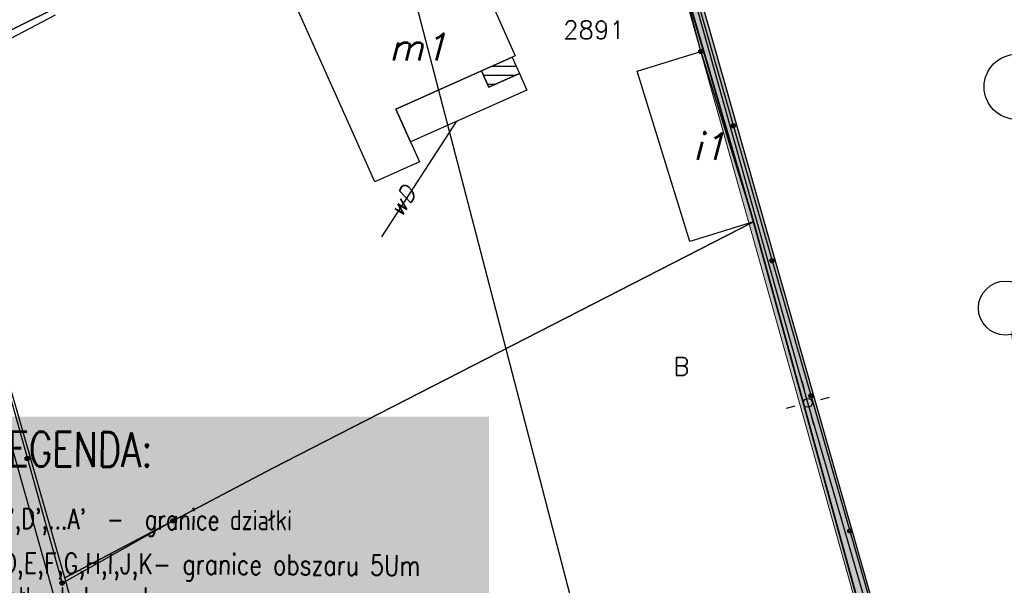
# Model space of a CAD drawing. Extents: x 1945528 to 1977779, y 1674768 to 1697044.
# Tile 5 of 23: x 1952795 to 1958273, y 1683882 to 1687030. Entities that reach past the tile are written whole.
import ezdxf

# ---------------------------------------------------------------- set-up
doc = ezdxf.new("R2010")
doc.units = 0
doc.header["$MEASUREMENT"] = 0
for name, pattern in [('4001', [0]), ('4002', [2000, 1000, -1000]), ('4003', [3000, 2000, -1000]), ('4004', [4000, 3000, -1000]), ('HIDDEN2', [4.7625, 3.175, -1.5875])]:
    doc.linetypes.add(name, pattern=pattern)
for name, color, linetype in [('-kis_wym', 7, 'Continuous'), ('BUDYNKI', 7, 'Continuous'), ('dim', 40, 'Continuous'), ('DROGI', 135, 'Continuous'), ('DZIALKI', 7, 'Continuous'), ('ELEMENTY_BUDYNKOW', 7, 'Continuous'), ('LINIE_NAPOWIETRZNE', 184, 'Continuous'), ('ODGIK_1', 7, 'Continuous'), ('OGRODZENIA', 184, 'Continuous'), ('OPIS', 2, 'Continuous'), ('OPIS PROJ', 2, 'Continuous'), ('ROSLINNOSC', 104, 'Continuous'), ('SYSTEM', 7, 'Continuous'), ('TEXT', 2, 'Continuous'), ('UZ_ENERGIA', 10, 'Continuous'), ('UZ_TELEKOMUNIKACJA', 210, 'Continuous'), ('UZ_WODA', 140, 'Continuous'), ('UZYTKI', 7, 'Continuous')]:
    doc.layers.add(name, color=color, linetype=linetype)
doc.layers.add('area', color=6, linetype='Continuous', plot=False)
doc.layers.add('ZIELEN', color=82, linetype='Continuous', lineweight=0)
doc.styles.add('romans', font='romans.shx', dxfattribs={"width": 0.8})
doc.styles.get("Standard").update_dxf_attribs({"font": 'txt', "bigfont": 'BIGFONT.SHX'})

# ---------------------------------------------------------------- blocks, each defined once
blk = doc.blocks.new('1281')
at = {"layer": 'OGRODZENIA', "color": 184, "linetype": 'Continuous'}
for radius in [0.24, 0.16, 0.08]:
    blk.add_circle((0, 0), radius, dxfattribs=at)
blk = doc.blocks.new('1363')
at = {"layer": 'LINIE_NAPOWIETRZNE', "color": 184, "linetype": 'Continuous'}
for p, q in [((0, 1.5), (0, 2.5)), ((-1.5, 0), (-2.5, 0)), ((1.5, 0), (2.5, 0)), ((0, -1.5), (0, -2.5))]:
    blk.add_line(p, q, dxfattribs=at)
blk = doc.blocks.new('1361')
at = {"layer": 'LINIE_NAPOWIETRZNE', "color": 184, "linetype": 'Continuous'}
blk.add_circle((0, 0), 0.5, dxfattribs=at)
blk = doc.blocks.new('1471')
at = {"layer": 'ROSLINNOSC', "color": 104, "linetype": 'Continuous'}
for centre in [(-7.5, 1.5), (0, 1.5), (7.5, 1.5), (-3.75, -1.5), (3.75, -1.5)]:
    blk.add_circle(centre, 3, dxfattribs=at)
blk = doc.blocks.new('1001')
at = {"layer": 'SYSTEM', "color": 250, "linetype": 'Continuous'}
blk.add_line((0, 0), (0, 0), dxfattribs=at)
blk = doc.blocks.new('soc mdcp')
at = {"layer": 'BUDYNKI', "color": 7, "linetype": '4001'}
for points in [[(-57.796, 14.329, 0), (-61.371, 22.325, 0), (-52.239, 26.399, 0), (-48.663, 18.393, 0), (-55.313, 15.426, 0), (-53.993, 12.485, 0), (-56.485, 11.378, 0), (-57.796, 14.329, 0)], [(-38.34, 18.64, 0), (-35.41, 9.15, 0), (-38.952, 8.056, 0), (-41.88, 17.54, 0), (-38.34, 18.64, 0)]]:
    blk.add_polyline3d(points, dxfattribs=at)
at = {"layer": 'DROGI', "color": 8, "linetype": '4001'}
blk.add_line((-23.55, -30.41), (-40.55, 29.32), dxfattribs=at)
at = {"layer": 'DROGI', "color": 8, "linetype": '4004'}
blk.add_line((-74.26, 20.66), (-81.61, 16.78), dxfattribs=at)
at = {"layer": 'DZIALKI', "color": 7, "linetype": '4001'}
for p, q in [((-81.75, 17.32), (-43.38, 36.45)), ((-43.38, 36.45), (-81.75, 17.32)), ((-43.38, 36.45), (-35.41, 9.15)), ((-35.41, 9.15), (-43.38, 36.45)), ((-73.72, -10.65), (-81.75, 17.32)), ((-35.41, 9.15), (-62.19, -4.57)), ((-62.19, -4.57), (-35.41, 9.15)), ((-35.41, 9.15), (-22.67, -37.22)), ((-22.67, -37.22), (-35.41, 9.15)), ((-62.19, -4.57), (-73.72, -10.65)), ((-73.72, -10.65), (-62.19, -4.57)), ((-63.28, -48.92), (-73.72, -10.65))]:
    blk.add_line(p, q, dxfattribs=at)
at = {"layer": 'ELEMENTY_BUDYNKOW', "color": 7, "linetype": '4001'}
for p, q in [((-49.951, 17.822), (-48.611, 17.822)), ((-50.432, 17.322), (-48.609, 17.322)), ((-50.211, 16.822), (-49.728, 16.822))]:
    blk.add_line(p, q, dxfattribs=at)
for points in [[(-48.832, 18.322, 0), (-48.629, 17.863, 0), (-48.426, 17.404, 0), (-50.131, 16.642, 0), (-50.334, 17.101, 0), (-50.537, 17.56, 0), (-48.832, 18.322, 0)], [(-48.426, 17.404, 0), (-48.02, 16.487, 0), (-54.49, 13.602, 0), (-55.313, 15.426, 0), (-50.537, 17.56, 0), (-50.334, 17.101, 0), (-50.131, 16.642, 0), (-48.426, 17.404, 0)]]:
    blk.add_polyline3d(points, dxfattribs=at)
at = {"layer": 'ODGIK_1', "color": 230, "linetype": '4001'}
blk.add_polyline3d([(-57.53, 34.238, 0), (-57.982, 37.062, 0), (-57.894, 39.912, 0), (-57.257, 42.696, 0), (-55.75, 45.446, 0), (1.583, 77.926, 0), (43.268, 74.965, 0), (45.122, 56.932, 0), (27.361, -30.815, 0), (24.766, -44.382, 0), (21.966, -45.745, 0), (18.943, -46.503, 0), (15.828, -46.617, 0), (-1.251, -45.475, 0), (-19.058, -51.098, 0), (-22.027, -51.716, 0), (-25.069, -51.723, 0), (-28.044, -51.11, 0), (-30.833, -49.913, 0), (-33.337, -48.182, 0), (-35.427, -45.983, 0), (-37.037, -43.407, 0), (-38.09, -40.566, 0), (-57.53, 34.238, 0)], dxfattribs=at)
at = {"layer": 'OGRODZENIA', "color": 184, "linetype": '4001'}
for p, q in [((-40.86, 29.53), (-23.57, -30.59)), ((-38.34, 18.64), (-39.33, 22.448)), ((-74.26, 20.66), (-81.61, 16.78)), ((-81.61, 16.78), (-73.88, -10.95)), ((-73.88, -10.95), (-67.71, -7.49))]:
    blk.add_line(p, q, dxfattribs=at)
at = {"layer": 'ROSLINNOSC', "color": 7, "linetype": '4003'}
blk.add_polyline3d([(-11.78, 37.62, 0), (5.249, -22.213, 0), (-23.55, -30.41, 0), (-40.55, 29.32, 0), (-11.78, 37.62, 0)], dxfattribs=at)
at = {"layer": 'UZ_ENERGIA', "color": 1, "linetype": '4001'}
for p, q in [((-32.39, -0.92), (-41.029, 29.953)), ((-23.713, -30.824), (-32.39, -0.92))]:
    blk.add_line(p, q, dxfattribs=at)
at = {"layer": 'UZ_TELEKOMUNIKACJA', "color": 30, "linetype": '4001'}
blk.add_line((-79.054, 5.041), (-71.037, -23.376), dxfattribs=at)
at = {"layer": 'UZ_WODA', "color": 5, "linetype": '4001'}
blk.add_line((-56.084, 8.31), (-51.908, 14.75), dxfattribs=at)
at = {"layer": 'UZYTKI', "color": 184, "linetype": '4002'}
for points in [[(-35.41, 9.15, 0), (-43.38, 36.45, 0), (-8.82, 53.54, 0), (-1.92, 58, 0), (15.08, 68.98, 0), (17.65, 69.3, 0), (22.39, 68.9, 0), (31.18, 73.71, 0), (33.74, 60.84, 0), (27.97, 29.22, 0), (25.78, 17.45, 0), (25.26, 14.14, 0), (24.4, 10.06, 0), (23.92, 7.32, 0), (22.46, -0.15, 0), (16.82, -31.89, 0), (16.78, -32.13, 0), (-3.23, -31.22, 0), (-22.67, -37.22, 0), (-35.41, 9.15, 0)], [(-22.67, -37.22, 0), (-63.28, -48.92, 0), (-73.72, -10.65, 0), (-81.75, 17.32, 0), (-43.38, 36.45, 0), (-35.41, 9.15, 0), (-22.67, -37.22, 0)]]:
    blk.add_polyline3d(points, dxfattribs=at)
at = {"layer": 'DZIALKI', "color": 7, "xscale": 0.5, "yscale": 0.5, "zscale": 0.5}
for p in [(-35.41, 9.15), (-35.41, 9.15), (-35.41, 9.15), (-35.41, 9.15), (-35.41, 9.15), (-35.41, 9.15), (-62.19, -4.57), (-62.19, -4.57), (-62.19, -4.57), (-62.19, -4.57), (-73.72, -10.65), (-73.72, -10.65), (-73.72, -10.65), (-73.72, -10.65)]:
    blk.add_blockref('1001', p, dxfattribs=at)
at = {"layer": 'LINIE_NAPOWIETRZNE', "color": 184, "xscale": 0.4999999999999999, "yscale": 0.4999999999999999, "zscale": 0.4999999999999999, "rotation": 284.775412}
blk.add_blockref('1363', (-32.39, -0.92, 150.841), dxfattribs=at)
at = {"layer": 'LINIE_NAPOWIETRZNE', "color": 184, "xscale": 0.5, "yscale": 0.5, "zscale": 0.5}
blk.add_blockref('1361', (-32.39, -0.92), dxfattribs=at)
at = {"layer": 'OGRODZENIA', "color": 184, "xscale": 0.5, "yscale": 0.5, "zscale": 0.5}
for p in [(-38.34, 18.64), (-36.537, 14.5), (-34.376, 6.985), (-32.215, -0.53), (-75.813, -4.017), (-67.71, -7.49), (-30.054, -8.045), (-73.88, -10.95), (-73.88, -10.95)]:
    blk.add_blockref('1281', p, dxfattribs=at)
at = {"layer": 'ROSLINNOSC', "color": 104, "xscale": 0.5, "yscale": 0.5, "zscale": 0.5}
blk.add_blockref('1471', (-17.65, 3.605), dxfattribs=at)
blk.add_blockref('1471', (-17.65, 3.605), dxfattribs=at)
at = {"layer": 'BUDYNKI', "color": 7, "oblique": 15}
for s, p in [('m1', (-55.705, 18.139)), ('i1', (-38.793, 12.598))]:
    blk.add_text(s, height=1.5, rotation=359.97, dxfattribs=at).set_placement(p)
at = {"layer": 'DZIALKI', "color": 7}
blk.add_text('2891', height=1, dxfattribs=at).set_placement((-46.002, 19.336))
at = {"layer": 'UZ_WODA', "color": 5, "oblique": 15}
blk.add_text('wD', height=0.9, rotation=58.45, dxfattribs=at).set_placement((-54.998, 9.352))
at = {"layer": 'UZYTKI', "color": 184}
blk.add_text('B', height=1, dxfattribs=at).set_placement((-39.877, 0.61))

msp = doc.modelspace()

# ---------------------------------------------------------------- hatches: boundary and pattern name
at = {"layer": '-kis_wym', "true_color": 0xfffefa}
h = msp.add_hatch(color=7, dxfattribs=at)
h.dxf.hatch_style = 1
h.paths.add_polyline_path([(1952155.831, 1684820.038), (1955406.318, 1684820.038), (1955406.318, 1680210.861), (1952155.831, 1680210.861)])
at = {"layer": 'ZIELEN', "transparency": 33554483}
h = msp.add_hatch(color=256, dxfattribs=at)
h.dxf.hatch_style = 1
h.paths.add_polyline_path([(1961451.844, 1688633.251), (1961487.844, 1688452.251), (1961927.844, 1688299.251), (1962157.844, 1688374.251)], flags=17)
h.paths.add_polyline_path([(1961124.844, 1689058.251), (1962376.844, 1688693.251), (1962600.244, 1690452.351), (1962523.544, 1690466.951), (1962101.444, 1690487.451), (1962154.044, 1691137.751), (1961623.877, 1691122.514), (1961233.93, 1691063.742), (1959212.244, 1690049.403), (1959463.844, 1689559.251)])
h.paths.add_polyline_path([(1962656.844, 1685515.251), (1962905.844, 1686936.251), (1962826.644, 1686989.051), (1962751.344, 1687051.551), (1962683.544, 1687130.451), (1962601.444, 1687228.351), (1962524.444, 1687335.651), (1962454.844, 1687446.951), (1962412.844, 1687530.851), (1962361.844, 1687655.651), (1962329.544, 1687751.251), (1962284.844, 1687902.251), (1962051.844, 1687829.251), (1961986.045, 1687811.649), (1961894.917, 1687787.265), (1961905.844, 1687748.251), (1962028.844, 1687717.251)])
h.paths.add_polyline_path([(1957962.545, 1688995.252), (1958594.9, 1689183.623), (1959200.917, 1689364.266), (1959259.602, 1689519.182), (1959033.813, 1689959.051), (1957593.594, 1689242.651), (1956116.502, 1688512.11), (1958095.184, 1681473.477), (1960268.844, 1682072.251), (1960293.844, 1682279.251), (1961132.844, 1682482.251), (1961061.844, 1683344.251), (1962362.765, 1683274.252), (1962633.844, 1684785.251), (1962579.844, 1685125.251), (1962448.844, 1685088.251), (1962450.774, 1685016.501), (1961711.844, 1684807.251), (1961619.844, 1684678.251), (1961711.844, 1684371.251), (1960833.844, 1684106.251), (1960740.981, 1684410.803), (1960654.844, 1684569.251), (1960465.844, 1684513.251), (1960943.759, 1682767.9), (1958063.921, 1681948.273), (1956363.844, 1687921.251), (1959240.844, 1688751.254), (1959303.22, 1688532.089), (1959564.45, 1688607.557), (1959478.801, 1688894.866), (1959239.317, 1688822.768), (1959145.153, 1689138.939), (1959528.51, 1689253.214), (1959708.552, 1688649.223), (1960690.844, 1688933.251), (1960681.844, 1688976.251), (1959642.409, 1689287.167), (1959145.152, 1689138.942), (1959207.04, 1688930.967), (1957585.549, 1688447.622), (1957465.605, 1688846.987)])

# ---------------------------------------------------------------- linework, layer by layer
at = {"linetype": 'HIDDEN2', "lineweight": 13, "ltscale": 100, "const_width": 5}
msp.add_lwpolyline([(1956080.844, 1688634.251), (1959536.844, 1690343.251), (1960226.844, 1690789.251), (1961926.844, 1691887.251), (1962183.844, 1691919.251), (1962657.844, 1691879.251), (1963536.844, 1692360.251), (1963792.844, 1691073.251), (1963202.144, 1687908.351), (1962996.844, 1686734.251), (1962944.844, 1686403.251), (1962858.844, 1685995.251), (1962810.844, 1685721.251), (1962664.844, 1684974.251), (1962096.844, 1681776.251), (1960095.844, 1681867.251), (1958151.844, 1681267.251), (1956877.844, 1685904.251)], close=True, dxfattribs=at)
at = {"layer": 'dim', "color": 10, "const_width": 10}
msp.add_lwpolyline([(1960319.218, 1690605.465), (1956116.502, 1688512.11), (1956877.844, 1685904.251), (1958095.184, 1681473.477), (1958809.544, 1681670.251), (1960268.844, 1682072.251), (1960293.844, 1682279.251), (1961132.844, 1682482.251), (1961061.844, 1683344.251), (1962362.765, 1683274.252), (1962664.844, 1684974.251), (1962810.844, 1685721.251), (1962944.844, 1686403.251), (1962996.844, 1686734.251), (1963742.077, 1690795.043), (1963780.329, 1691004.669), (1963443.784, 1691045.577), (1963324.543, 1691127.854), (1961859.554, 1691371.296), (1960319.218, 1690605.465)], close=True, dxfattribs=at)
at = {"layer": 'TEXT', "color": 4, "linetype": 'Continuous'}
msp.add_circle((1958341.63, 1686655.92), 181.262, dxfattribs=at)
at = {"layer": 'ZIELEN'}
msp.add_lwpolyline([(1958095.184, 1681473.477), (1956116.502, 1688512.11), (1959033.813, 1689959.051), (1959259.602, 1689519.182), (1959200.917, 1689364.266), (1957465.605, 1688846.987), (1957585.549, 1688447.622), (1959207.04, 1688930.967), (1959145.152, 1689138.942), (1959642.409, 1689287.167), (1960681.844, 1688976.251), (1960690.844, 1688933.251), (1959708.552, 1688649.223), (1959528.51, 1689253.216), (1959145.152, 1689138.942), (1959239.319, 1688822.759), (1959478.801, 1688894.866), (1959564.45, 1688607.557), (1959303.22, 1688532.089), (1959240.844, 1688751.254), (1956363.844, 1687921.251), (1958063.921, 1681948.273)], dxfattribs=at)

# ---------------------------------------------------------------- block references
at = {"layer": 'area', "xscale": 100, "yscale": 100, "zscale": 100}
msp.add_blockref('soc mdcp', (1960418.844, 1684989.251, -15084.1), dxfattribs=at)

# ---------------------------------------------------------------- texts
at = {"layer": 'OPIS', "color": 4, "linetype": 'Continuous', "style": 'romans', "width": 0.75}
msp.add_text('LEGENDA:', height=192.6914, rotation=359.626074, dxfattribs=at).set_placement((1952622.993, 1684545.476, -16143.104))
at = {"layer": 'OPIS PROJ', "color": 2, "linetype": 'Continuous', "style": 'romans', "width": 0.75}
msp.add_text("A',B',C',D',...A'  -  granice działki", height=113.28125, rotation=359.626074, dxfattribs=at).set_placement((1952366.301, 1684199.476, -16143.104))
at = {"layer": 'OPIS PROJ', "color": 2, "linetype": 'Continuous', "insert": (1952348.67, 1684065.368, -15328), "char_height": 113.28125, "attachment_point": 1, "rotation": 359.626074, "style": 'romans'}
msp.add_mtext_dynamic_manual_height_columns('A,B,C,D,E,F,G,H,I,J,K- granice obszaru 5Um na działkach Inwestora', width=3108.15304, gutter_width=100, heights=[0], dxfattribs=at)

doc.saveas('drawing.dxf')
